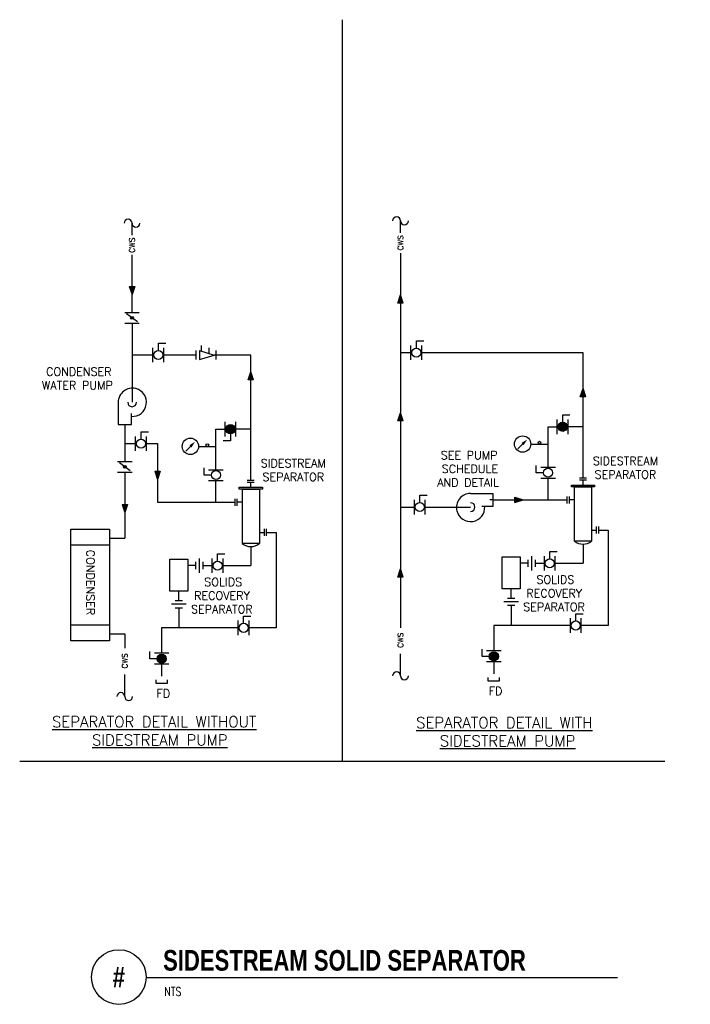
# Model space of a CAD drawing. Header units: inches. Extents: x 18.1 to 25.8, y -18.1 to -6.8.
import ezdxf
from ezdxf.enums import TextEntityAlignment as Align

# ---------------------------------------------------------------- set-up
doc = ezdxf.new("R2010")
doc.units = ezdxf.units.IN
doc.header["$LTSCALE"] = 0.3
doc.header["$MEASUREMENT"] = 0
doc.layers.get('0').update_dxf_attribs({"linetype": 'CONTINUOUS'})
for name, color, linetype in [('M-DETL-HEVY', 5, 'CONTINUOUS'), ('M-DETL-MEDM', 4, 'CONTINUOUS'), ('M-DETL-TEXT', 2, 'CONTINUOUS')]:
    doc.layers.add(name, color=color, linetype=linetype)
doc.styles.add('BOLD', font='bold.shx', dxfattribs={"width": 0.9})
doc.styles.add('Romans', font='romans.shx')

# ---------------------------------------------------------------- blocks, each defined once
blk = doc.blocks.new('MBRKH')
for centre, start, end in [((-2.25, 0), 0, 180), ((2.25, 0), 180, 0)]:
    blk.add_arc(centre, 2.25, start, end)

msp = doc.modelspace()

# ---------------------------------------------------------------- hatches: boundary and pattern name
at = {"layer": 'M-DETL-MEDM', "linetype": 'Continuous'}
h = msp.add_hatch(color=256, dxfattribs=at)
h.paths.add_polyline_path([(19.46, -9.89), (19.429, -9.89), (19.429, -9.984)])
h.paths.add_polyline_path([(19.429, -9.89), (19.398, -9.89), (19.429, -9.984)])
h = msp.add_hatch(color=256, dxfattribs=at)
h.paths.add_polyline_path([(22.473, -10.08), (22.505, -10.08), (22.505, -9.986)])
h.paths.add_polyline_path([(22.505, -10.08), (22.536, -10.08), (22.505, -9.986)])
at = {"layer": 'M-DETL-MEDM'}
h = msp.add_hatch(color=256, dxfattribs=at)
h.paths.add_polyline_path([(19.429, -10.234, 0.236068), (19.416, -10.24), (19.441, -10.259, 0.618034)])
h.paths.add_polyline_path([(19.416, -10.24, 0.618034), (19.429, -10.265, 0.236068), (19.441, -10.259)])
at = {"layer": 'M-DETL-MEDM', "linetype": 'Continuous'}
h = msp.add_hatch(color=256, dxfattribs=at)
h.paths.add_polyline_path([(20.759, -10.961), (20.79, -10.961), (20.79, -10.867)])
h.paths.add_polyline_path([(20.79, -10.961), (20.821, -10.961), (20.79, -10.867)])
h = msp.add_hatch(color=256, dxfattribs=at)
h.paths.add_polyline_path([(24.565, -11.154), (24.596, -11.154), (24.596, -11.06)])
h.paths.add_polyline_path([(24.596, -11.154), (24.627, -11.154), (24.596, -11.06)])
h = msp.add_hatch(color=256, dxfattribs=at)
h.paths.add_polyline_path([(22.473, -11.43), (22.505, -11.43), (22.505, -11.336)])
h.paths.add_polyline_path([(22.505, -11.43), (22.536, -11.43), (22.505, -11.336)])
for points in [[(20.505, -11.524, 1), (20.609, -11.524, 1)], [(24.415, -11.497, 1), (24.311, -11.497, 1)], [(23.626, -14.126, 1), (23.522, -14.126, 1)], [(19.82, -14.152, 1), (19.716, -14.152, 1)]]:
    msp.add_hatch(color=256, dxfattribs=at).paths.add_polyline_path(points)
at = {"layer": 'M-DETL-MEDM'}
h = msp.add_hatch(color=256, dxfattribs=at)
h.paths.add_polyline_path([(19.346, -11.94, 0.236068), (19.334, -11.946), (19.359, -11.965, 0.618034)])
h.paths.add_polyline_path([(19.334, -11.946, 0.618034), (19.346, -11.971, 0.236068), (19.359, -11.965)])
at = {"layer": 'M-DETL-MEDM', "linetype": 'Continuous'}
h = msp.add_hatch(color=256, dxfattribs=at)
h.paths.add_polyline_path([(19.752, -12.006), (19.721, -12.006), (19.721, -12.1)])
h.paths.add_polyline_path([(19.721, -12.006), (19.69, -12.006), (19.721, -12.1)])
h = msp.add_hatch(color=256, dxfattribs=at)
h.paths.add_polyline_path([(19.378, -12.385), (19.346, -12.385), (19.346, -12.478)])
h.paths.add_polyline_path([(19.346, -12.385), (19.315, -12.385), (19.346, -12.478)])
h = msp.add_hatch(color=256, dxfattribs=at)
h.paths.add_polyline_path([(23.816, -12.303), (23.816, -12.334), (23.91, -12.334)])
h.paths.add_polyline_path([(23.816, -12.334), (23.816, -12.365), (23.91, -12.334)])
h = msp.add_hatch(color=256, dxfattribs=at)
h.paths.add_polyline_path([(22.473, -13.217), (22.505, -13.217), (22.505, -13.123)])
h.paths.add_polyline_path([(22.505, -13.217), (22.536, -13.217), (22.505, -13.123)])

# ---------------------------------------------------------------- linework, layer by layer
at = {"layer": 'M-DETL-HEVY', "linetype": 'Continuous'}
for p, q in [((19.271, -11.216), (19.271, -11.471)), ((19.422, -11.471), (19.422, -11.344)), ((19.271, -11.471), (19.422, -11.471)), ((23.308, -12.259), (23.563, -12.259)), ((23.563, -12.259), (23.563, -12.409)), ((23.563, -12.409), (23.435, -12.409)), ((19.171, -12.851), (18.728, -12.851)), ((19.171, -13.769), (18.728, -13.769))]:
    msp.add_line(p, q, dxfattribs=at)
for points in [[(24.463, -12.164), (24.728, -12.164), (24.728, -12.184), (24.463, -12.184)], [(20.658, -12.19), (20.923, -12.19), (20.923, -12.211), (20.658, -12.211)], [(20.693, -12.211), (20.888, -12.211), (20.888, -12.833), (20.693, -12.833)], [(24.499, -12.184), (24.693, -12.184), (24.693, -12.806), (24.499, -12.806)], [(18.728, -12.671), (19.171, -12.671), (19.171, -13.949), (18.728, -13.949)], [(19.864, -13.014), (20.068, -13.014), (20.068, -13.379), (19.864, -13.379)], [(23.67, -12.987), (23.874, -12.987), (23.874, -13.352), (23.67, -13.352)]]:
    msp.add_lwpolyline(points, close=True, dxfattribs=at)
for centre, radius, start, end in [((19.433, -11.216), 0.162, 75.7988, 180), ((19.433, -11.216), 0.162, 265.904, 75.7988), ((23.308, -12.421), 0.162, 90, 194.2012), ((23.308, -12.421), 0.162, 194.2012, 4.096), ((20.79, -12.714), 0.154, 230.6956, 309.3044), ((24.596, -12.687), 0.154, 230.6956, 309.3044)]:
    msp.add_arc(centre, radius, start, end, dxfattribs=at)
at = {"layer": 'M-DETL-MEDM', "linetype": 'Continuous'}
for p, q in [((21.837, -6.836), (21.837, -15.324)), ((22.505, -9.509), (22.505, -13.797)), ((19.398, -9.89), (19.46, -9.89)), ((19.398, -9.89), (19.429, -9.984)), ((19.46, -9.89), (19.429, -9.984)), ((22.473, -10.08), (22.505, -9.986)), ((22.536, -10.08), (22.505, -9.986)), ((22.536, -10.08), (22.473, -10.08)), ((19.429, -10.312), (19.429, -11.217)), ((19.669, -10.676), (19.429, -10.676)), ((20.16, -10.676), (19.794, -10.676)), ((20.79, -10.676), (20.369, -10.676)), ((20.79, -12.107), (20.79, -10.676)), ((22.625, -10.649), (22.505, -10.649)), ((24.596, -10.649), (22.75, -10.649)), ((24.596, -12.08), (24.596, -10.649)), ((20.759, -10.961), (20.79, -10.867)), ((20.821, -10.961), (20.79, -10.867)), ((20.821, -10.961), (20.759, -10.961)), ((24.565, -11.154), (24.596, -11.06)), ((24.627, -11.154), (24.565, -11.154)), ((24.627, -11.154), (24.596, -11.06)), ((22.473, -11.43), (22.505, -11.336)), ((22.536, -11.43), (22.505, -11.336)), ((22.536, -11.43), (22.473, -11.43)), ((24.196, -11.961), (24.196, -11.497)), ((24.196, -11.497), (24.3, -11.497)), ((20.39, -11.988), (20.39, -11.524)), ((20.39, -11.524), (20.495, -11.524)), ((19.346, -11.69), (19.47, -11.69)), ((19.595, -11.69), (19.721, -11.69)), ((19.721, -11.69), (19.721, -12.361)), ((19.69, -12.006), (19.752, -12.006)), ((19.69, -12.006), (19.721, -12.1)), ((19.752, -12.006), (19.721, -12.1)), ((20.75, -12.107), (20.83, -12.107)), ((20.75, -12.131), (20.83, -12.131)), ((20.79, -12.19), (20.79, -12.131)), ((24.556, -12.08), (24.636, -12.08)), ((24.556, -12.105), (24.636, -12.105)), ((24.596, -12.164), (24.596, -12.105)), ((19.315, -12.385), (19.378, -12.385)), ((19.315, -12.385), (19.346, -12.478)), ((19.378, -12.385), (19.346, -12.478)), ((19.721, -12.361), (20.61, -12.361)), ((20.61, -12.401), (20.61, -12.321)), ((20.634, -12.401), (20.634, -12.321)), ((20.693, -12.361), (20.634, -12.361)), ((23.563, -12.334), (23.527, -12.334)), ((23.563, -12.334), (24.415, -12.334)), ((23.816, -12.365), (23.816, -12.303)), ((23.816, -12.303), (23.91, -12.334)), ((23.816, -12.365), (23.91, -12.334)), ((24.415, -12.374), (24.415, -12.294)), ((24.44, -12.374), (24.44, -12.294)), ((24.499, -12.334), (24.44, -12.334)), ((22.505, -12.416), (22.664, -12.416)), ((22.789, -12.416), (23.308, -12.416)), ((20.888, -12.706), (20.947, -12.706)), ((20.947, -12.747), (20.947, -12.666)), ((20.971, -12.747), (20.971, -12.666)), ((20.971, -12.706), (21.079, -12.706)), ((21.079, -12.706), (21.079, -13.799)), ((24.693, -12.68), (24.752, -12.68)), ((24.752, -12.72), (24.752, -12.639)), ((24.776, -12.72), (24.776, -12.639)), ((24.776, -12.68), (24.885, -12.68)), ((24.885, -12.68), (24.885, -13.772)), ((19.171, -12.771), (19.346, -12.771)), ((24.596, -12.841), (24.596, -13.06)), ((20.79, -12.868), (20.79, -13.087)), ((23.963, -13.06), (23.874, -13.06)), ((24.046, -13.06), (24.153, -13.06)), ((24.278, -13.06), (24.596, -13.06)), ((20.157, -13.087), (20.068, -13.087)), ((20.24, -13.087), (20.347, -13.087)), ((20.472, -13.087), (20.79, -13.087)), ((22.473, -13.217), (22.505, -13.123)), ((22.536, -13.217), (22.505, -13.123)), ((22.536, -13.217), (22.473, -13.217)), ((19.966, -13.485), (19.966, -13.379)), ((23.772, -13.458), (23.772, -13.352)), ((19.966, -13.568), (19.966, -13.799)), ((23.772, -13.541), (23.772, -13.772)), ((20.645, -13.799), (19.768, -13.799)), ((19.768, -13.799), (19.768, -14.09)), ((21.079, -13.799), (20.77, -13.799)), ((24.451, -13.772), (23.574, -13.772)), ((23.574, -13.772), (23.574, -14.063)), ((24.885, -13.772), (24.576, -13.772)), ((19.171, -13.869), (19.346, -13.869)), ((19.346, -13.869), (19.346, -14.032)), ((23.574, -14.188), (23.574, -14.325)), ((19.768, -14.215), (19.768, -14.352)), ((19.705, -14.436), (19.705, -14.394)), ((19.831, -14.394), (19.831, -14.436)), ((23.511, -14.409), (23.511, -14.367)), ((23.637, -14.409), (23.511, -14.409)), ((23.637, -14.367), (23.637, -14.409)), ((19.831, -14.436), (19.705, -14.436)), ((18.142, -15.324), (25.532, -15.324))]:
    msp.add_line(p, q, dxfattribs=at)
at = {"layer": 'M-DETL-MEDM'}
for p, q in [((19.429, -9.302), (19.429, -9.166)), ((22.505, -9.275), (22.505, -9.139)), ((19.429, -10.187), (19.429, -9.528)), ((19.345, -10.187), (19.512, -10.187)), ((19.491, -10.296), (19.366, -10.203)), ((19.345, -10.312), (19.512, -10.312)), ((19.669, -10.759), (19.669, -10.593)), ((19.731, -10.624), (19.731, -10.541)), ((19.731, -10.541), (19.815, -10.541)), ((19.794, -10.759), (19.794, -10.593)), ((20.224, -10.631), (20.224, -10.568)), ((20.311, -10.658), (20.311, -10.593)), ((22.625, -10.732), (22.625, -10.566)), ((22.687, -10.597), (22.687, -10.514)), ((22.687, -10.514), (22.771, -10.514)), ((22.75, -10.732), (22.75, -10.566)), ((20.16, -10.624), (20.16, -10.728)), ((20.202, -10.624), (20.202, -10.728)), ((20.202, -10.624), (20.369, -10.676)), ((20.202, -10.728), (20.369, -10.676)), ((20.39, -10.624), (20.39, -10.728)), ((24.363, -11.445), (24.363, -11.361)), ((24.363, -11.361), (24.446, -11.361)), ((19.346, -11.471), (19.346, -11.893)), ((20.495, -11.607), (20.495, -11.44)), ((20.62, -11.607), (20.62, -11.44)), ((24.3, -11.58), (24.3, -11.413)), ((24.425, -11.58), (24.425, -11.413)), ((24.596, -11.497), (24.425, -11.497)), ((19.47, -11.773), (19.47, -11.607)), ((19.533, -11.638), (19.533, -11.555)), ((19.533, -11.555), (19.616, -11.555)), ((19.595, -11.773), (19.595, -11.607)), ((20.557, -11.576), (20.557, -11.659)), ((20.79, -11.524), (20.62, -11.524)), ((20.098, -11.721), (20.045, -11.775)), ((20.192, -11.721), (20.39, -11.721)), ((20.557, -11.659), (20.474, -11.659)), ((23.904, -11.695), (23.851, -11.748)), ((23.997, -11.695), (24.196, -11.695)), ((19.263, -11.893), (19.43, -11.893)), ((19.409, -12.002), (19.284, -11.909)), ((24.06, -12.023), (24.06, -11.94)), ((19.263, -12.018), (19.43, -12.018)), ((19.346, -12.018), (19.346, -12.771)), ((20.255, -12.05), (20.255, -11.967)), ((20.338, -12.05), (20.255, -12.05)), ((20.307, -11.988), (20.473, -11.988)), ((24.144, -12.023), (24.06, -12.023)), ((24.113, -11.961), (24.279, -11.961)), ((20.307, -12.113), (20.473, -12.113)), ((20.39, -12.361), (20.39, -12.113)), ((24.113, -12.086), (24.279, -12.086)), ((24.196, -12.334), (24.196, -12.086)), ((22.726, -12.364), (22.726, -12.281)), ((22.726, -12.281), (22.81, -12.281)), ((22.664, -12.5), (22.664, -12.333)), ((22.789, -12.5), (22.789, -12.333)), ((20.409, -13.035), (20.409, -12.952)), ((20.409, -12.952), (20.493, -12.952)), ((24.215, -13.008), (24.215, -12.925)), ((24.215, -12.925), (24.299, -12.925)), ((20.157, -13.045), (20.157, -13.129)), ((20.198, -13.004), (20.198, -13.17)), ((20.24, -13.045), (20.24, -13.129)), ((20.347, -13.17), (20.347, -13.004)), ((20.472, -13.17), (20.472, -13.004)), ((23.963, -13.019), (23.963, -13.102)), ((24.004, -12.977), (24.004, -13.144)), ((24.046, -13.019), (24.046, -13.102)), ((24.153, -13.144), (24.153, -12.977)), ((24.278, -13.144), (24.278, -12.977)), ((19.883, -13.526), (20.05, -13.526)), ((19.925, -13.485), (20.008, -13.485)), ((23.689, -13.499), (23.855, -13.499)), ((23.73, -13.458), (23.814, -13.458)), ((19.925, -13.568), (20.008, -13.568)), ((23.73, -13.541), (23.814, -13.541)), ((24.513, -13.72), (24.513, -13.637)), ((24.513, -13.637), (24.597, -13.637)), ((20.645, -13.883), (20.645, -13.716)), ((20.708, -13.747), (20.708, -13.664)), ((20.708, -13.664), (20.791, -13.664)), ((20.77, -13.883), (20.77, -13.716)), ((24.451, -13.856), (24.451, -13.689)), ((24.576, -13.856), (24.576, -13.689)), ((19.633, -14.152), (19.633, -14.069)), ((19.852, -14.09), (19.685, -14.09)), ((23.439, -14.126), (23.439, -14.042)), ((23.657, -14.063), (23.491, -14.063)), ((19.716, -14.152), (19.633, -14.152)), ((22.505, -14.349), (22.505, -14.096)), ((23.522, -14.126), (23.439, -14.126)), ((23.657, -14.188), (23.491, -14.188)), ((19.852, -14.215), (19.685, -14.215)), ((19.346, -14.586), (19.346, -14.333))]:
    msp.add_line(p, q, dxfattribs=at)
for centre, radius in [((19.429, -10.25), 0.0156), ((22.687, -10.649), 0.0521), ((19.731, -10.676), 0.0521), ((20.557, -11.524), 0.0521), ((24.363, -11.497), 0.0521), ((23.904, -11.695), 0.0938), ((19.533, -11.69), 0.0521), ((20.098, -11.721), 0.0938), ((20.292, -11.706), 0.0156), ((24.098, -11.679), 0.0156), ((19.346, -11.955), 0.0156), ((20.39, -12.05), 0.0521), ((24.196, -12.023), 0.0521), ((22.726, -12.416), 0.0521), ((20.409, -13.087), 0.0521), ((24.215, -13.06), 0.0521), ((20.708, -13.799), 0.0521), ((24.513, -13.772), 0.0521), ((23.574, -14.126), 0.0521), ((19.768, -14.152), 0.0521)]:
    msp.add_circle(centre, radius, dxfattribs=at)
for centre, start, end in [((19.429, -11.217), 180, 0), ((23.308, -12.416), 270, 90)]:
    msp.add_arc(centre, 0.0497, start, end, dxfattribs=at)
for p in [(19.669, -10.676), (22.625, -10.649), (24.3, -11.497), (20.495, -11.524), (19.47, -11.69), (20.39, -11.988), (24.196, -11.961), (22.664, -12.416), (24.153, -13.06), (20.347, -13.087), (20.645, -13.799), (24.451, -13.772), (23.574, -14.188), (19.768, -14.215)]:
    msp.add_point(p, dxfattribs=at)
for points in [[(20.086, -11.709), (20.11, -11.734), (20.151, -11.668)], [(23.891, -11.682), (23.916, -11.707), (23.957, -11.642)]]:
    msp.add_solid(points, dxfattribs=at)
at = {"layer": 'M-DETL-TEXT'}
msp.add_line((19.591, -17.802), (24.992, -17.802), dxfattribs=at)
msp.add_circle((19.278, -17.797), 0.313, dxfattribs=at)

# ---------------------------------------------------------------- block references
at = {"layer": 'M-DETL-MEDM', "xscale": 0.01999999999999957, "yscale": 0.01999999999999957, "zscale": 0.02}
for p in [(19.429, -9.166), (22.505, -9.139), (22.505, -14.349), (19.346, -14.586)]:
    msp.add_blockref('MBRKH', p, dxfattribs=at)

# ---------------------------------------------------------------- texts
at = {"layer": 'M-DETL-TEXT', "style": 'Romans'}
for p in [(19.429, -9.418), (22.505, -9.391), (22.505, -13.941), (19.346, -14.178)]:
    msp.add_text('CWS', height=0.0625, rotation=90, dxfattribs=at).set_placement(p, align=Align.MIDDLE_CENTER)
at = {"layer": 'M-DETL-TEXT', "width": 0.8}
for s, height, style, p in [('SIDESTREAM SOLID SEPARATOR ', 0.23622, 'BOLD', (19.785, -17.724)), ('NTS', 0.0984, 'Romans', (19.799, -18.013))]:
    msp.add_text(s, height=height, dxfattribs=dict(at, style=style)).set_placement(p)
at = {"layer": 'M-DETL-TEXT', "style": 'BOLD', "width": 0.8}
msp.add_text('#', height=0.236, dxfattribs=at).set_placement((19.278, -17.797), align=Align.MIDDLE)
at = {"layer": 'M-DETL-TEXT', "attachment_point": 1, "style": 'Romans'}
for s, insert, char_height in [('\\pi-0.40402;CONDENSER \\P\\pi-0.45089;WATER PUMP', (18.848, -10.819), 0.09375), ('\\pi-0.35937;SEE PUMP \\P\\pi-0.34821;SCHEDULE\\P\\pi-0.39955;AND DETAIL', (23.325, -11.776), 0.09375), ('\\pi-0.39955;SIDESTREAM\\P\\pi-0.37946;SEPARATOR', (21.302, -11.868), 0.09375), ('\\pi-0.39955;SIDESTREAM\\P\\pi-0.37946;SEPARATOR', (25.108, -11.841), 0.09375), ('\\pi-0.22768;SOLIDS \\P\\pi-0.34375;RECOVERY \\P\\pi-0.37946;SEPARATOR', (20.484, -13.227), 0.09375), ('\\pi-0.22768;SOLIDS \\P\\pi-0.34375;RECOVERY \\P\\pi-0.37946;SEPARATOR', (24.29, -13.2), 0.09375), ('\\pi-0.071429;FD', (19.781, -14.503), 0.09375), ('\\pi-0.071429;FD', (23.587, -14.476), 0.09375), ('\\pi-1.3185;{\\LSEPARATOR DETAIL WITHOUT \\P\\pi-0.86012;SIDESTREAM PUMP}', (19.831, -14.812), 0.125), ('\\pi-1.131;{\\LSEPARATOR DETAIL WITH \\P\\pi-0.86012;SIDESTREAM PUMP}', (23.815, -14.823), 0.125)]:
    msp.add_mtext(s, dxfattribs=dict(at, insert=insert, char_height=char_height))
at = {"layer": 'M-DETL-TEXT', "insert": (19, -13.308), "char_height": 0.09375, "attachment_point": 1, "rotation": 270, "style": 'Romans'}
msp.add_mtext('\\pi-0.40402;CONDENSER', dxfattribs=at)

doc.saveas('drawing.dxf')
